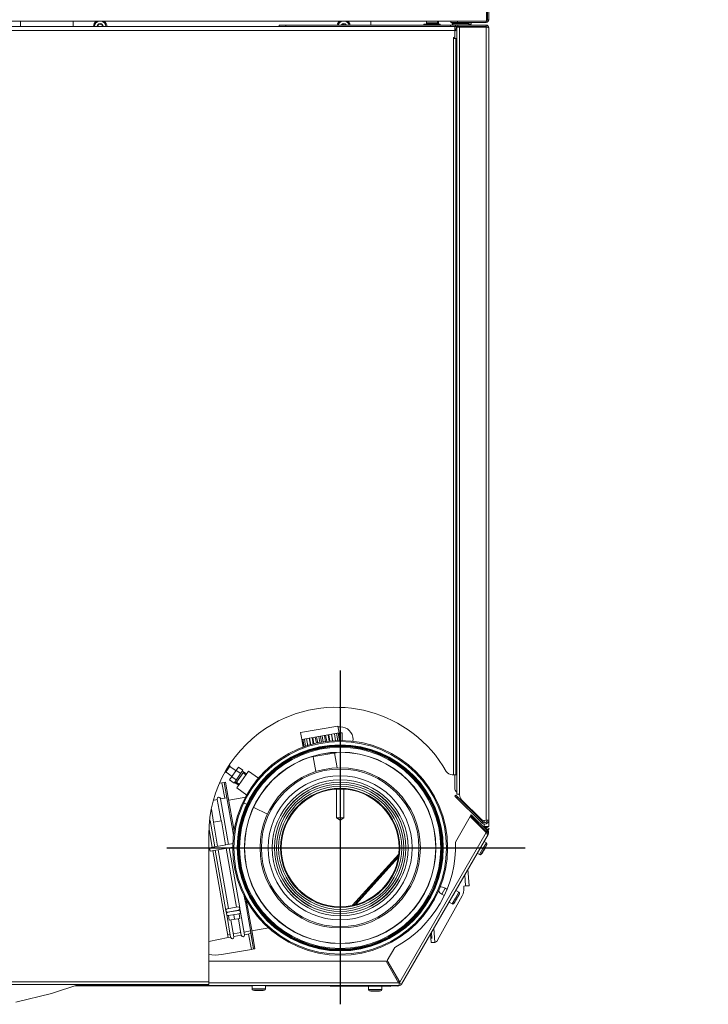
# Model space of a CAD drawing. Header units: millimetres. Extents: x -1254123 to -427507, y -785337 to -378997.
# Tile 27 of 33: x -439591 to -439156, y -472586 to -471963. Entities that reach past the tile are written whole.
import ezdxf

# ---------------------------------------------------------------- set-up
doc = ezdxf.new("R2010")
doc.units = ezdxf.units.MM
doc.header["$LTSCALE"] = 300
for name, color, linetype, lineweight in [('CERNA', 7, 'Continuous', 15), ('MODRA', 4, 'Continuous', 25), ('UT-kotle', 1, 'Continuous', 50), ('ZP-G-popis', 50, 'Continuous', 18), ('ZTI-V-popis', 151, 'Continuous', 15)]:
    doc.layers.add(name, color=color, linetype=linetype, lineweight=lineweight)
doc.layers.add('Vrstva 1', color=7, linetype='Continuous')
doc.styles.add('simplex6', font='simplex.shx', dxfattribs={"width": 0.6})

# ---------------------------------------------------------------- blocks, each defined once
blk = doc.blocks.new('CONDENSINOX_50')
at = {"layer": 'CERNA'}
for p, q in [((93.18, 524.16), (93.18, 573.34)), ((94.03, 573.34), (94.03, 524.16)), ((92.66, 523.31), (92.66, 573)), ((93.18, 524.16), (94.03, 524.16)), ((-479.56, 519.88), (72.64, 519.88)), ((-479.56, 517.31), (72.64, 517.31)), ((92.66, 523.31), (-243.61, 523.31)), ((-202.36, 519.88), (-202.36, 523.31)), ((-168.97, 523.31), (-168.97, 519.87)), ((-38.67, 519.88), (-38.67, 520.74)), ((-38.67, 520.73), (92.32, 520.73)), ((-34.38, 519.88), (-34.38, 520.74)), ((19.38, 523.31), (19.38, 520.73)), ((52.94, 521.42), (52.94, 520.74)), ((52.94, 521.42), (63.22, 521.42)), ((54.65, 523.31), (54.65, 521.42)), ((54.65, 521.57), (54.86, 521.57)), ((54.87, 521.42), (54.87, 521.76)), ((54.87, 521.76), (61.29, 521.76)), ((55.24, 521.42), (55.24, 520.74)), ((55.38, 522.28), (60.77, 522.28)), ((60.92, 521.42), (60.92, 520.74)), ((61.29, 521.42), (61.29, 521.76)), ((61.29, 521.57), (61.49, 521.57)), ((61.5, 523.31), (61.5, 521.42)), ((62.19, 521.42), (62.19, 523.31)), ((63.22, 520.73), (63.22, 521.42)), ((69.78, 520.73), (69.78, 519.87)), ((69.93, 523.31), (69.93, 522.45)), ((92.32, 522.45), (69.93, 522.45)), ((70.91, 521.42), (70.91, 522.45)), ((70.91, 521.42), (71.22, 521.42)), ((92.32, 519.88), (71.02, 519.88)), ((71.22, 520.73), (71.22, 521.6)), ((71.22, 521.6), (81.49, 521.6)), ((81.18, 522.01), (71.53, 522.01)), ((72.64, 519.88), (72.64, 517.31)), ((72.64, 517.31), (72.9, 517.31)), ((72.64, 517.31), (72.64, 513.46)), ((73.06, 520.73), (73.06, 519.87)), ((73.54, 519.88), (73.66, 519.73)), ((73.89, 518.72), (73.65, 519.76)), ((73.89, 34.01), (73.89, 519.45)), ((92.32, 519.45), (73.89, 519.45)), ((74.21, 523.31), (74.21, 522.45)), ((92.32, 523.31), (74.22, 523.31)), ((74.37, 520.73), (74.37, 519.87)), ((75.6, 519.45), (75.6, 33.57)), ((78.98, 519.45), (79.05, 519.75)), ((79.39, 519.88), (79.39, 519.46)), ((79.54, 519.45), (79.6, 519.75)), ((81.49, 520.73), (81.49, 521.6)), ((81.49, 521.42), (82.91, 521.42)), ((82.05, 520.73), (82.05, 521.42)), ((82.91, 521.42), (82.91, 522.45)), ((90.6, 519.88), (90.6, 519.46)), ((90.61, 519.88), (90.61, 519.46)), ((92.32, 522.45), (92.32, 523.31)), ((92.32, 520.73), (92.32, 519.87)), ((92.98, 519.35), (92.32, 519.46)), ((92.32, 17.46), (92.32, 519.45)), ((93.53, 519.23), (93.11, 519.33)), ((94.03, 17.6), (94.03, 519.03)), ((71.64, 512.6), (71.7, 512.43)), ((71.64, 46.24), (71.64, 512.6)), ((71.7, 512.43), (71.85, 512.3)), ((71.85, 512.3), (72.04, 512.2)), ((72.04, 512.21), (72.28, 512.18)), ((72.2, 513.03), (72.06, 513.03)), ((72.28, 512.17), (72.2, 512.17)), ((73.13, 512.17), (72.28, 512.17)), ((72.64, 512.17), (72.64, 513.02)), ((73.13, 512.17), (73.13, 46.23)), ((73.89, 512.17), (73.13, 512.17)), ((-25.03, 72.95), (-1.43, 77.11)), ((-1.43, 77.11), (-0.08, 69.52)), ((-25.03, 72.95), (-23.68, 65.35)), ((-24.2, 68.62), (-0.72, 72.76)), ((-23.33, 63.69), (-24.2, 68.62)), ((-22.83, 63.85), (-23.68, 68.71)), ((-21.85, 64.17), (-22.68, 68.88)), ((-20.43, 64.62), (-21.23, 69.15)), ((-18.77, 65.16), (-19.52, 69.44)), ((-18.65, 65.21), (-19.4, 69.46)), ((-17.03, 65.72), (-17.73, 69.76)), ((-16.57, 65.87), (-17.26, 69.84)), ((-15.03, 66.22), (-15.72, 70.11)), ((-14.23, 66.35), (-14.91, 70.26)), ((-12.87, 66.58), (-13.57, 70.49)), ((-11.77, 66.76), (-12.47, 70.68)), ((-10.66, 66.94), (-11.37, 70.89)), ((-9.31, 67.16), (-10.01, 71.12)), ((-8.51, 67.29), (-9.2, 71.27)), ((-6.96, 67.54), (-7.66, 71.53)), ((-6.48, 67.62), (-7.19, 71.62)), ((-4.79, 67.72), (-5.53, 71.92)), ((-4.67, 67.72), (-5.42, 71.93)), ((-2.9, 67.75), (-3.68, 72.24)), ((-1.41, 67.77), (-2.24, 72.49)), ((-0.38, 67.78), (-1.24, 72.67)), ((0.16, 67.79), (-0.71, 72.76)), ((-0.66, 72.77), (1.25, 72.77)), ((-0.15, 69.52), (-0.08, 69.53)), ((0, 68.64), (0, 72.76)), ((1.25, 67.8), (1.25, 72.77)), ((-23.69, 65.36), (-23.63, 65.38)), ((-17.97, 57.54), (-2.79, 60.23)), ((-15.46, 48.23), (-17.12, 57.69)), ((-1.96, 50.6), (-3.63, 60.07)), ((-72.46, 47.6), (-69.51, 51.81)), ((-70.2, 52.13), (-69.52, 51.81)), ((-64.29, 51.05), (-69.96, 42.95)), ((-69.76, 51.45), (-65.9, 48.75)), ((-64.29, 51.05), (-61.49, 49.08)), ((-72.62, 47.75), (-72.46, 47.6)), ((-72.21, 47.96), (-68.35, 45.25)), ((-68.55, 44.98), (-65.74, 43.01)), ((-61.49, 49.08), (-67.16, 40.99)), ((-60.96, 48.01), (-65.98, 40.86)), ((-65.72, 49.03), (-62.9, 47.06)), ((-65.39, 37.94), (-58.03, 48.46)), ((-61.82, 48.61), (-59.21, 46.78)), ((-61.36, 47.44), (-59.61, 46.22)), ((-58.03, 48.46), (-51.64, 44)), ((71.64, 46.24), (70.89, 46.24)), ((73.13, 46.24), (71.64, 46.24)), ((72.64, 37.14), (72.64, 46.24)), ((73.13, 46.24), (73.89, 46.24)), ((-74.8, 41.14), (-76.09, 40.91)), ((-74.8, 41.14), (-73.36, 41.39)), ((-73.09, 31.44), (-74.8, 41.14)), ((-71.66, 31.7), (-73.36, 41.39)), ((-73.34, 41.39), (-72.5, 41.53)), ((-71.63, 31.7), (-73.33, 41.39)), ((-72.5, 41.53), (-70.79, 31.83)), ((-69.96, 42.95), (-67.16, 40.99)), ((-66.84, 41.46), (-64.22, 39.63)), ((-65.57, 41.43), (-63.81, 40.21)), ((-65.39, 37.94), (-58.96, 33.44)), ((-71.66, 31.7), (-75.7, 30.98)), ((-71.66, 31.7), (-71.5, 30.85)), ((-68.13, 11.87), (-71.63, 31.7)), ((-70.79, 31.84), (-67.29, 12.03)), ((-70.49, 30.16), (-59.73, 32.06)), ((-2.35, 37.09), (-2.35, 18.9)), ((2.36, 37.07), (2.36, 18.9)), ((89.65, 15.78), (72.63, 32.8)), ((72.64, 32.8), (73.24, 33.41)), ((73.14, 35.93), (73.89, 35.18)), ((90.26, 16.39), (73.24, 33.41)), ((73.84, 31.59), (74.45, 32.2)), ((73.89, 34.01), (74.97, 34.01)), ((75.2, 33.98), (74.97, 34.01)), ((75.17, 33.9), (75.55, 33.52)), ((75.4, 33.88), (75.2, 33.98)), ((75.55, 33.74), (75.4, 33.88)), ((75.6, 33.57), (75.55, 33.74)), ((-77.73, 30.62), (-79.81, 30.26)), ((-75.35, 17.14), (-77.75, 30.7)), ((-70.62, 2.17), (-75.71, 31.06)), ((-58.46, 27.25), (-61.61, 28.73)), ((-45.91, 21.41), (-54.72, 25.51)), ((89.4, 17.85), (76.86, 30.39)), ((-80.07, 16.31), (-81.5, 24.4)), ((2.36, 18.91), (-2.35, 18.91)), ((0, 17.55), (-2.35, 18.9)), ((0, 17.55), (2.36, 18.9)), ((82.33, 19.82), (72.98, 3.63)), ((82.33, 19.82), (92.36, 9.78)), ((82.99, 20.97), (82.38, 20.36)), ((82.38, 20.36), (92.74, 10.01)), ((82.99, 20.97), (93.34, 10.62)), ((-79.39, 0.63), (-82.35, 17.38)), ((-80.24, 16.27), (-75.17, 17.17)), ((-77.53, 0.96), (-80.24, 16.27)), ((-72.48, 1.85), (-75.18, 17.17)), ((89.65, 15.78), (90.26, 16.39)), ((92.32, 17.46), (90.74, 17.35)), ((91.21, 17.39), (91.21, 15.95)), ((91.21, 15.08), (91.21, 12.75)), ((91.21, 13.56), (91.46, 13.48)), ((91.47, 13.48), (91.21, 13.48)), ((92.71, 12.06), (91.21, 12.93)), ((91.47, 13.48), (94.03, 13.48)), ((92.23, 12.34), (92.69, 13.14)), ((92.24, 12.34), (92.7, 13.14)), ((92.32, 17.46), (93.16, 17.52)), ((92.69, 13.14), (92.71, 13.14)), ((92.71, 13.14), (94.18, 12.28)), ((94.03, 17.6), (94.03, 13.48)), ((-83.18, -86.45), (-83.18, 8.46)), ((-82.89, 11.59), (-80.91, 0.37)), ((-68.16, 11.87), (-67.43, 7.74)), ((-68.13, 11.87), (-67.29, 12.03)), ((-67.42, 7.85), (-68.13, 11.88)), ((-67.05, 10.63), (-67.29, 12.03)), ((37.66, -84.93), (92.36, 9.79)), ((38.9, -86.21), (93.61, 8.54)), ((91.21, 11.54), (91.21, 10.93)), ((91.76, 10.39), (91.9, 10.66)), ((92.95, 11.01), (92.34, 10.4)), ((92.48, 9.83), (92.35, 9.79)), ((92.71, 12.06), (92.41, 11.54)), ((92.48, 9.83), (92.78, 9.22)), ((93.34, 10.61), (92.74, 10.01)), ((92.78, 9.23), (92.91, 8.96)), ((93.62, 8.55), (92.87, 8.98)), ((93.84, 9.4), (92.99, 9.4)), ((93.32, 8.25), (93.12, 8.13)), ((93.49, 8.38), (93.32, 8.25)), ((93.62, 8.55), (93.49, 8.38)), ((94.19, 12.28), (93.56, 11.21)), ((-82.6, 0.06), (-67.74, 2.68)), ((-82.6, 0.06), (-82.23, -2.05)), ((-82.23, -2.04), (-67.88, 0.49)), ((-63.53, -38.03), (-70.25, 0.07)), ((90.37, -0.52), (92.51, 3.17)), ((91.02, 4.05), (92.52, 3.18)), ((91.1, -0.94), (92.9, 2.17)), ((91.75, -0.14), (92.21, 0.66)), ((-80.54, -1.74), (-70.82, -56.83)), ((-72.31, -39.57), (-79.02, -1.48)), ((-70.58, -38.44), (-77.16, -1.16)), ((-65.53, -37.55), (-72.11, -0.26)), ((37.03, -3.98), (7.89, -36.31)), ((9.07, -36.03), (36.81, -5.21)), ((36.76, -5.51), (9.34, -35.96)), ((36.63, -6.21), (9.98, -35.8)), ((86.73, -3.36), (88.23, -4.23)), ((88.23, -4.22), (90.37, -0.52)), ((91.1, -0.94), (89.29, -4.04)), ((90.27, -2.69), (90.72, -1.9)), ((90.73, -1.9), (90.77, -1.81)), ((90.77, -1.81), (91.75, -0.15)), ((78.81, -17.08), (79.3, -24.12)), ((80.87, -13.51), (81.6, -23.96)), ((79.3, -24.12), (78.19, -24.19)), ((78.29, -25.59), (78.2, -24.2)), ((79.3, -24.12), (80.74, -24.02)), ((80.74, -24.02), (80.75, -24.02)), ((80.75, -24.02), (81.6, -23.96)), ((-60.67, -30.6), (-59.99, -34.5)), ((-56.61, -53.46), (-60.63, -30.66)), ((61.61, -58.52), (77.24, -30.33)), ((64.25, -29.23), (66.39, -25.53)), ((65.89, -30.19), (64.26, -29.24)), ((67.45, -26.14), (66.39, -25.53)), ((68.96, -34.44), (71.58, -29.9)), ((71.58, -29.9), (72.17, -28.87)), ((72.17, -28.87), (73.24, -27.01)), ((72.9, -31.76), (75.05, -28.06)), ((73.25, -27.02), (75.04, -28.06)), ((73.64, -32.19), (75.42, -29.08)), ((74.28, -31.39), (74.75, -30.6)), ((-59.96, -34.5), (-59.12, -34.34)), ((-59.41, -32.73), (-55.77, -53.31)), ((68.96, -34.44), (70.77, -35.48)), ((70.77, -35.47), (72.9, -31.77)), ((73.64, -32.19), (71.84, -35.3)), ((72.8, -33.95), (73.27, -33.15)), ((73.27, -33.15), (73.77, -32.27)), ((73.77, -32.27), (74.24, -31.47)), ((74.23, -31.47), (74.28, -31.39)), ((-71.92, -41.77), (-72.22, -40.09)), ((-69.3, -56.63), (-71.82, -42.27)), ((-71.41, -38.59), (-64.69, -37.41)), ((-71.05, -40.78), (-64.3, -39.59)), ((-71.04, -40.7), (-64.32, -39.51)), ((-70.68, -42.89), (-70.15, -45.85)), ((-63.93, -41.71), (-70.67, -42.9)), ((-70.2, -40.64), (-70.22, -40.55)), ((-67.3, -42.3), (-66.78, -45.24)), ((-65.14, -39.75), (-65.16, -39.66)), ((-63.93, -41.71), (-63.4, -44.65)), ((-63.14, -40.22), (-63.45, -38.54)), ((-60.52, -55.08), (-63.06, -40.73)), ((-63.41, -44.65), (-70.15, -45.85)), ((-67.27, -56.28), (-69.14, -45.66)), ((-62.55, -55.44), (-64.41, -44.83)), ((-71.12, -55.15), (-69.6, -54.88)), ((-67.58, -54.52), (-62.86, -53.68)), ((-67.28, -56.21), (-62.57, -55.37)), ((-60.84, -53.32), (-56.79, -52.62)), ((-60.54, -55.02), (-56.49, -54.3)), ((-56.21, -64.25), (-57.92, -54.55)), ((-56.69, -53.18), (-56.49, -54.3)), ((-54.76, -64), (-56.62, -53.45)), ((-54.78, -64), (-56.49, -54.3)), ((-55.92, -52.46), (-45.14, -50.57)), ((-55.77, -53.31), (-53.91, -63.86)), ((57.14, -54.61), (57.51, -59.98)), ((57.14, -54.64), (57.51, -59.97)), ((57.96, -57.37), (57.7, -53.64)), ((57.8, -53.47), (58.08, -57.36)), ((59.22, -51.03), (59.83, -59.79)), ((-83.18, -59.28), (-70.82, -56.83)), ((-70.82, -56.83), (-69.31, -56.55)), ((57.52, -59.98), (57.51, -59.98)), ((57.52, -59.98), (59.48, -59.83)), ((58.08, -57.36), (57.96, -57.37)), ((-75.02, -67.57), (-56.21, -64.25)), ((-56.21, -64.25), (-54.79, -63.99)), ((-54.76, -64), (-53.92, -63.86)), ((34.51, -62.99), (29.76, -71.23)), ((29.02, -71.66), (-83.18, -71.66)), ((29.02, -71.66), (36.92, -85.35)), ((37.66, -84.93), (29.76, -71.23)), ((-83.18, -84.74), (-282.03, -84.74)), ((-83.18, -86.45), (-282.03, -86.45)), ((-182.72, -92.19), (-165.44, -86.45)), ((-167.59, -87.24), (-55.79, -87.39)), ((-156.02, -87.07), (-167.28, -87.07)), ((-164.58, -87.07), (-164.58, -86.45)), ((-156.01, -86.45), (-156.01, -87.07)), ((-156.01, -87.07), (37.41, -87.07)), ((-83.18, -85.35), (36.92, -85.35)), ((-55.79, -87.23), (-51.51, -87.23)), ((-55.79, -89.31), (-55.79, -87.24)), ((-51.5, -87.23), (-47.22, -87.23)), ((-47.23, -89.31), (-47.23, -87.24)), ((35.26, -82.47), (36.01, -82.04)), ((36.41, -87.49), (36.41, -87.07)), ((36.62, -84.83), (37.12, -83.97)), ((37.42, -85.35), (36.92, -85.35)), ((37.42, -85.35), (37.66, -84.93)), ((38.9, -86.21), (37.42, -85.36)), ((37.42, -87.07), (37.42, -85.36)), ((-205.15, -97.65), (-182.72, -92.19)), ((-55.79, -89.31), (-52.9, -89.31)), ((-52.91, -90.16), (-55.09, -90.16)), ((-53.44, -90.31), (-49.57, -90.31)), ((-52.91, -89.31), (-51.5, -89.31)), ((-50.1, -90.16), (-52.91, -90.16)), ((-51.5, -89.31), (-50.1, -89.31)), ((-50.1, -89.31), (-47.23, -89.31)), ((-47.91, -90.16), (-50.1, -90.16)), ((-47.23, -87.39), (36.41, -87.49)), ((-6.41, -87.6), (-6.43, -87.6)), ((-6.4, -87.61), (-6.41, -87.61)), ((32.13, -87.66), (-6.4, -87.61)), ((17.86, -87.64), (17.86, -89.66)), ((17.86, -89.66), (26.41, -89.67)), ((25.73, -90.51), (18.54, -90.5)), ((20.2, -90.66), (24.07, -90.67)), ((26.42, -87.65), (26.42, -89.67))]:
    blk.add_line(p, q, dxfattribs=at)
for points in [[(92.32, 522.45), (93.26, 522.45), (94.03, 523.21), (94.03, 524.17)], [(92.66, 523.38), (92.97, 523.52), (93.18, 523.82), (93.18, 524.16)], [(-154.24, 523.31), (-155.38, 522.53), (-156.09, 521.26), (-156.12, 519.88)], [(-152.43, 523.31), (-154.11, 523.02), (-155.38, 521.59), (-155.43, 519.88)], [(-152.86, 521.41), (-153.4, 521.08), (-153.73, 520.51), (-153.77, 519.88)], [(-153.55, 520.07), (-153.65, 520.05), (-153.73, 519.97), (-153.76, 519.88)], [(-153.55, 520.07), (-153.11, 520.21), (-152.86, 520.66), (-152.97, 521.09)], [(-152.88, 521.38), (-152.95, 521.31), (-152.99, 521.2), (-152.97, 521.09)], [(-152.43, 521.4), (-152.56, 521.52), (-152.76, 521.51), (-152.88, 521.38)], [(-150.92, 521.46), (-151.5, 521.77), (-152.19, 521.77), (-152.75, 521.46)], [(-152.43, 521.4), (-152.1, 521.09), (-151.59, 521.09), (-151.25, 521.4)], [(-148.26, 519.88), (-148.3, 521.59), (-149.57, 523.04), (-151.27, 523.31)], [(-150.96, 521.48), (-151.06, 521.5), (-151.17, 521.47), (-151.25, 521.4)], [(-150.72, 521.09), (-150.68, 521.26), (-150.79, 521.44), (-150.96, 521.48)], [(-150.72, 521.09), (-150.84, 520.65), (-150.57, 520.21), (-150.13, 520.07)], [(-149.91, 519.88), (-149.95, 520.51), (-150.29, 521.08), (-150.82, 521.41)], [(-149.93, 519.88), (-149.97, 519.97), (-150.04, 520.04), (-150.13, 520.08)], [(-147.56, 519.88), (-147.6, 521.26), (-148.31, 522.54), (-149.45, 523.32)], [(-0.15, 523.31), (-1.04, 522.7), (-1.66, 521.8), (-1.91, 520.73)], [(1.66, 523.31), (0.29, 523.08), (-0.82, 522.08), (-1.2, 520.73)], [(1.24, 521.41), (0.98, 521.24), (0.75, 521.01), (0.59, 520.73)], [(1.21, 521.38), (1.15, 521.31), (1.11, 521.2), (1.14, 521.09)], [(1.15, 520.73), (1.16, 520.85), (1.16, 520.97), (1.14, 521.09)], [(1.66, 521.4), (1.53, 521.52), (1.34, 521.51), (1.21, 521.38)], [(3.17, 521.46), (2.6, 521.77), (1.91, 521.77), (1.35, 521.46)], [(1.66, 521.4), (2, 521.09), (2.52, 521.09), (2.84, 521.4)], [(5.71, 520.73), (5.33, 522.08), (4.21, 523.08), (2.83, 523.32)], [(3.15, 521.48), (3.03, 521.5), (2.92, 521.47), (2.85, 521.4)], [(3.38, 521.09), (3.41, 521.26), (3.31, 521.44), (3.15, 521.48)], [(3.93, 520.73), (3.77, 521.01), (3.54, 521.24), (3.27, 521.41)], [(3.38, 521.09), (3.35, 520.98), (3.35, 520.85), (3.37, 520.73)], [(6.42, 520.73), (6.18, 521.79), (5.55, 522.7), (4.66, 523.32)], [(55.38, 522.28), (55.1, 522.28), (54.87, 522.05), (54.87, 521.76)], [(61.29, 521.76), (61.29, 522.05), (61.05, 522.28), (60.77, 522.28)], [(71.53, 522.01), (71.35, 521.96), (71.22, 521.79), (71.22, 521.6)], [(73.48, 522.46), (72.83, 522.34), (72.16, 522.2), (71.53, 522.01)], [(72.76, 518.39), (72.95, 517.9), (73.36, 517.52), (73.87, 517.38)], [(73.14, 517.67), (72.97, 517.5), (72.85, 517.32), (72.77, 517.11)], [(81.18, 522.01), (80.54, 522.2), (79.89, 522.35), (79.23, 522.46)], [(81.49, 521.6), (81.49, 521.79), (81.37, 521.96), (81.19, 522.01)], [(90.28, 519.88), (90.3, 519.74), (90.35, 519.59), (90.4, 519.46)], [(92.6, 519.45), (92.28, 519.72), (91.89, 519.88), (91.47, 519.88)], [(94.03, 519.02), (94.03, 519.97), (93.26, 520.74), (92.32, 520.74)], [(93.13, 519.33), (92.99, 519.66), (92.67, 519.88), (92.32, 519.88)], [(93.11, 519.33), (93.06, 519.34), (93.02, 519.35), (92.98, 519.35)], [(72.07, 513.03), (71.83, 513.03), (71.65, 512.84), (71.65, 512.61)], [(72.2, 513.03), (72.44, 513.03), (72.63, 513.22), (72.63, 513.46)], [(8.05, 67.32), (8.11, 67.7), (8.13, 68.09), (8.13, 68.49)], [(-18.29, 57.53), (-18.18, 57.52), (-18.08, 57.53), (-17.96, 57.55)], [(-2.8, 60.22), (-2.68, 60.24), (-2.58, 60.26), (-2.49, 60.32)], [(67.17, 48.4), (67.92, 47.07), (69.34, 46.25), (70.88, 46.25)], [(92.63, 13.09), (92.67, 13.12), (92.68, 13.13), (92.68, 13.15)], [(93.84, 9.72), (93.99, 10.65), (93.54, 11.58), (92.72, 12.06)], [(92.88, 8.98), (93.06, 9.31), (93.01, 9.74), (92.73, 10.01)], [(92.99, 8.49), (92.98, 8.47), (92.97, 8.45), (92.97, 8.44)], [(93.62, 8.55), (94, 9.23), (93.88, 10.07), (93.34, 10.62)], [(34.51, -62.99), (58.99, -49.94), (73.89, -24.1), (72.97, 3.62)], [(66.39, -25.53), (65.41, -24.97), (64.28, -24.66), (63.14, -24.66)], [(62.14, -27.3), (62.7, -28.1), (63.42, -28.75), (64.26, -29.24)], [(74.75, -30.59), (75.02, -30.11), (75.25, -29.6), (75.43, -29.08)], [(75.43, -29.08), (75.56, -28.69), (75.4, -28.27), (75.05, -28.06)], [(77.24, -30.33), (78.04, -28.89), (78.4, -27.25), (78.3, -25.58)], [(70.77, -35.47), (71.13, -35.68), (71.57, -35.61), (71.84, -35.31)], [(71.84, -35.3), (72.21, -34.87), (72.52, -34.43), (72.8, -33.95)], [(59.48, -59.84), (59.59, -59.83), (59.72, -59.82), (59.83, -59.79)], [(59.83, -59.79), (60.59, -59.65), (61.23, -59.19), (61.61, -58.51)], [(-83.19, -67.43), (-80.51, -67.99), (-77.73, -68.04), (-75.02, -67.57)], [(-55.64, -87.07), (-55.72, -87.07), (-55.78, -87.14), (-55.78, -87.23)], [(-47.23, -87.23), (-47.23, -87.15), (-47.29, -87.08), (-47.37, -87.07)], [(36.41, -87.49), (36.96, -87.49), (37.48, -87.3), (37.9, -86.95)], [(37.42, -87.07), (38.03, -87.07), (38.6, -86.74), (38.89, -86.21)], [(-55.79, -89.31), (-55.79, -89.72), (-55.49, -90.07), (-55.09, -90.16)], [(-55.09, -90.16), (-54.55, -90.27), (-53.99, -90.31), (-53.44, -90.31)], [(-49.57, -90.31), (-49.01, -90.31), (-48.46, -90.27), (-47.91, -90.16)], [(-47.91, -90.16), (-47.51, -90.08), (-47.22, -89.73), (-47.22, -89.31)], [(17.86, -89.66), (17.86, -90.06), (18.15, -90.42), (18.54, -90.5)], [(18.54, -90.5), (19.1, -90.61), (19.65, -90.66), (20.19, -90.66)], [(24.08, -90.67), (24.63, -90.67), (25.18, -90.62), (25.73, -90.51)], [(25.73, -90.51), (26.12, -90.42), (26.42, -90.08), (26.42, -89.66)]]:
    blk.add_open_spline(points, degree=3, dxfattribs=at)
for points, knots in [([(73.68, 519.58), (73.39, 519.22), (73.43, 518.67), (73.8, 518.36), (73.83, 518.35), (73.85, 518.32), (73.88, 518.31)], [0, 0, 0, 0, 1, 1, 1, 2, 2, 2, 2]), ([(94.03, 519.02), (94.03, 519.08), (93.97, 519.1), (93.9, 519.14), (93.75, 519.19), (93.65, 519.21), (93.53, 519.23)], [0, 0, 0, 0, 1, 1, 1, 2, 2, 2, 2]), ([(67.17, 48.4), (45.11, 86.99), (-4.05, 100.39), (-42.65, 78.34), (-67.72, 64), (-83.18, 37.34), (-83.18, 8.47)], [0, 0, 0, 0, 1, 1, 1, 2, 2, 2, 2]), ([(8.13, 68.48), (8.13, 72.98), (4.5, 76.62), (0, 76.62), (-0.44, 76.62), (-0.89, 76.58), (-1.32, 76.51)], [0, 0, 0, 0, 1, 1, 1, 2, 2, 2, 2]), ([(67.98, -0.01), (67.98, -37.55), (37.54, -67.98), (0, -67.98), (-37.54, -67.98), (-67.97, -37.55), (-67.97, -0.01), (-67.97, 37.54), (-37.54, 67.96), (0, 67.96), (37.54, 67.96), (67.98, 37.54), (67.98, -0.01)], [0, 0, 0, 0, 1, 1, 1, 2, 2, 2, 3, 3, 3, 4, 4, 4, 4]), ([(67.3, -0.01), (67.3, -37.17), (37.17, -67.3), (0, -67.3), (-37.17, -67.3), (-67.29, -37.17), (-67.29, -0.01), (-67.29, 37.16), (-37.17, 67.29), (0, 67.29), (37.17, 67.29), (67.3, 37.16), (67.3, -0.01)], [0, 0, 0, 0, 1, 1, 1, 2, 2, 2, 3, 3, 3, 4, 4, 4, 4]), ([(65.2, -0.01), (65.2, -36.02), (36.01, -65.21), (0, -65.21), (-36, -65.21), (-65.19, -36.02), (-65.19, -0.01), (-65.19, 36), (-36, 65.19), (0, 65.19), (36.01, 65.19), (65.2, 36), (65.2, -0.01)], [0, 0, 0, 0, 1, 1, 1, 2, 2, 2, 3, 3, 3, 4, 4, 4, 4]), ([(64.85, -0.01), (64.85, -35.81), (35.81, -64.86), (0, -64.86), (-35.82, -64.86), (-64.85, -35.81), (-64.85, -0.01), (-64.85, 35.8), (-35.82, 64.85), (0, 64.85), (35.81, 64.85), (64.85, 35.8), (64.85, -0.01)], [0, 0, 0, 0, 1, 1, 1, 2, 2, 2, 3, 3, 3, 4, 4, 4, 4]), ([(64.51, -0.01), (64.51, -35.63), (35.63, -64.51), (0, -64.51), (-35.63, -64.51), (-64.5, -35.63), (-64.5, -0.01), (-64.5, 35.62), (-35.63, 64.5), (0, 64.5), (35.63, 64.5), (64.51, 35.62), (64.51, -0.01)], [0, 0, 0, 0, 1, 1, 1, 2, 2, 2, 3, 3, 3, 4, 4, 4, 4]), ([(64.21, -0.01), (64.21, -35.46), (35.46, -64.21), (0, -64.21), (-35.45, -64.21), (-64.21, -35.46), (-64.21, -0.01), (-64.21, 35.45), (-35.45, 64.2), (0, 64.2), (35.46, 64.2), (64.21, 35.45), (64.21, -0.01)], [0, 0, 0, 0, 1, 1, 1, 2, 2, 2, 3, 3, 3, 4, 4, 4, 4]), ([(63.67, -0.01), (63.67, -35.18), (35.17, -63.67), (0.01, -63.67), (-35.15, -63.67), (-63.67, -35.18), (-63.67, -0.01), (-63.67, 35.15), (-35.15, 63.66), (0.01, 63.66), (35.17, 63.66), (63.67, 35.15), (63.67, -0.01)], [0, 0, 0, 0, 1, 1, 1, 2, 2, 2, 3, 3, 3, 4, 4, 4, 4]), ([(60.59, -0.01), (60.59, -33.46), (33.47, -60.59), (0.01, -60.59), (-33.47, -60.59), (-60.59, -33.46), (-60.59, -0.01), (-60.59, 33.45), (-33.47, 60.58), (0.01, 60.58), (33.47, 60.58), (60.59, 33.45), (60.59, -0.01)], [0, 0, 0, 0, 1, 1, 1, 2, 2, 2, 3, 3, 3, 4, 4, 4, 4]), ([(60.52, -0.01), (60.52, -33.43), (33.43, -60.52), (0.01, -60.52), (-33.43, -60.52), (-60.52, -33.43), (-60.52, -0.01), (-60.52, 33.42), (-33.43, 60.51), (0.01, 60.51), (33.43, 60.51), (60.52, 33.42), (60.52, -0.01)], [0, 0, 0, 0, 1, 1, 1, 2, 2, 2, 3, 3, 3, 4, 4, 4, 4]), ([(50.73, -0.01), (50.73, -28.02), (28.02, -50.73), (0, -50.73), (-28.01, -50.73), (-50.72, -28.02), (-50.72, -0.01), (-50.72, 28), (-28.01, 50.72), (0, 50.72), (28.02, 50.72), (50.73, 28), (50.73, -0.01)], [0, 0, 0, 0, 1, 1, 1, 2, 2, 2, 3, 3, 3, 4, 4, 4, 4]), ([(49.87, -0.01), (49.87, -27.54), (27.55, -49.87), (0.01, -49.87), (-27.54, -49.87), (-49.85, -27.54), (-49.85, -0.01), (-49.85, 27.53), (-27.54, 49.86), (0.01, 49.86), (27.55, 49.86), (49.87, 27.53), (49.87, -0.01)], [0, 0, 0, 0, 1, 1, 1, 2, 2, 2, 3, 3, 3, 4, 4, 4, 4]), ([(45.59, -0.01), (45.59, -25.18), (25.18, -45.6), (0, -45.6), (-25.16, -45.6), (-45.59, -25.18), (-45.59, -0.01), (-45.59, 25.16), (-25.16, 45.59), (0, 45.59), (25.18, 45.59), (45.59, 25.16), (45.59, -0.01)], [0, 0, 0, 0, 1, 1, 1, 2, 2, 2, 3, 3, 3, 4, 4, 4, 4]), ([(43.02, -0.01), (43.02, -23.77), (23.75, -43.03), (0, -43.03), (-23.76, -43.03), (-43.02, -23.77), (-43.02, -0.01), (-43.02, 23.76), (-23.76, 43.01), (0, 43.01), (23.75, 43.01), (43.02, 23.76), (43.02, -0.01)], [0, 0, 0, 0, 1, 1, 1, 2, 2, 2, 3, 3, 3, 4, 4, 4, 4]), ([(41.62, -0.01), (41.62, -23), (22.99, -41.63), (0, -41.63), (-22.99, -41.63), (-41.62, -23), (-41.62, -0.01), (-41.62, 22.99), (-22.99, 41.62), (0, 41.62), (22.99, 41.62), (41.62, 22.99), (41.62, -0.01)], [0, 0, 0, 0, 1, 1, 1, 2, 2, 2, 3, 3, 3, 4, 4, 4, 4]), ([(41.57, -0.01), (41.57, -22.96), (22.96, -41.57), (0, -41.57), (-22.95, -41.57), (-41.56, -22.96), (-41.56, -0.01), (-41.56, 22.94), (-22.95, 41.56), (0, 41.56), (22.96, 41.56), (41.57, 22.94), (41.57, -0.01)], [0, 0, 0, 0, 1, 1, 1, 2, 2, 2, 3, 3, 3, 4, 4, 4, 4]), ([(40.24, -0.01), (40.24, -22.23), (22.23, -40.25), (0, -40.25), (-22.22, -40.25), (-40.23, -22.23), (-40.23, -0.01), (-40.23, 22.22), (-22.22, 40.23), (0, 40.23), (22.23, 40.23), (40.24, 22.22), (40.24, -0.01)], [0, 0, 0, 0, 1, 1, 1, 2, 2, 2, 3, 3, 3, 4, 4, 4, 4]), ([(38.96, -0.01), (38.96, -21.53), (21.52, -38.96), (0.01, -38.96), (-21.52, -38.96), (-38.95, -21.53), (-38.95, -0.01), (-38.95, 21.52), (-21.52, 38.95), (0.01, 38.95), (21.52, 38.95), (38.96, 21.52), (38.96, -0.01)], [0, 0, 0, 0, 1, 1, 1, 2, 2, 2, 3, 3, 3, 4, 4, 4, 4]), ([(37.67, -0.01), (37.67, -20.8), (20.8, -37.68), (-0.01, -37.68), (-20.81, -37.68), (-37.67, -20.8), (-37.67, -0.01), (-37.67, 20.79), (-20.81, 37.67), (-0.01, 37.67), (20.8, 37.67), (37.67, 20.79), (37.67, -0.01)], [0, 0, 0, 0, 1, 1, 1, 2, 2, 2, 3, 3, 3, 4, 4, 4, 4]), ([(-75.73, 31.15), (-75.84, 31.71), (-76.36, 32.08), (-76.92, 31.98), (-77.49, 31.89), (-77.86, 31.35), (-77.75, 30.79)], [0, 0, 0, 0, 1, 1, 1, 2, 2, 2, 2]), ([(37.25, -0.01), (37.25, -20.58), (20.57, -37.25), (0, -37.25), (-20.56, -37.25), (-37.24, -20.58), (-37.24, -0.01), (-37.24, 20.56), (-20.56, 37.24), (0, 37.24), (20.57, 37.24), (37.25, 20.56), (37.25, -0.01)], [0, 0, 0, 0, 1, 1, 1, 2, 2, 2, 3, 3, 3, 4, 4, 4, 4]), ([(91.21, 13.11), (91.52, 13.07), (91.78, 13.01), (92.11, 12.99), (92.29, 12.97), (92.5, 12.97), (92.63, 13.08)], [0, 0, 0, 0, 1, 1, 1, 2, 2, 2, 2]), ([(92.91, 8.96), (92.93, 8.91), (92.95, 8.85), (92.96, 8.79), (92.98, 8.75), (92.99, 8.7), (93, 8.65)], [0, 0, 0, 0, 1, 1, 1, 2, 2, 2, 2]), ([(93, 8.64), (93, 8.64), (93, 8.56), (93, 8.56), (93, 8.53), (93, 8.5), (92.99, 8.49)], [0, 0, 0, 0, 1, 1, 1, 2, 2, 2, 2]), ([(-64.32, -39.52), (-63.73, -39.41), (-63.35, -38.86), (-63.45, -38.27), (-63.55, -37.68), (-64.11, -37.3), (-64.69, -37.4)], [0, 0, 0, 0, 1, 1, 1, 2, 2, 2, 2]), ([(-71.44, -38.6), (-72.02, -38.7), (-72.4, -39.25), (-72.31, -39.84), (-72.19, -40.41), (-71.64, -40.8), (-71.07, -40.71)], [0, 0, 0, 0, 1, 1, 1, 2, 2, 2, 2]), ([(-71.05, -40.78), (-71.63, -40.9), (-72.01, -41.44), (-71.92, -42.02), (-71.81, -42.62), (-71.25, -43), (-70.68, -42.9)], [0, 0, 0, 0, 1, 1, 1, 2, 2, 2, 2]), ([(-63.93, -41.71), (-63.34, -41.6), (-62.96, -41.05), (-63.06, -40.46), (-63.16, -39.89), (-63.72, -39.5), (-64.3, -39.59)], [0, 0, 0, 0, 1, 1, 1, 2, 2, 2, 2]), ([(-62.53, -55.54), (-62.44, -56.1), (-61.9, -56.48), (-61.34, -56.38), (-60.77, -56.28), (-60.4, -55.75), (-60.52, -55.18)], [0, 0, 0, 0, 1, 1, 1, 2, 2, 2, 2]), ([(-69.28, -56.73), (-69.18, -57.29), (-68.65, -57.67), (-68.09, -57.56), (-67.52, -57.47), (-67.15, -56.94), (-67.25, -56.37)], [0, 0, 0, 0, 1, 1, 1, 2, 2, 2, 2])]:
    blk.add_open_spline(points, degree=3, knots=knots, dxfattribs=at)
at = {"layer": 'MODRA'}
for p, q in [((0, 112.28), (0, -99.04)), ((-109.77, 0), (116.95, 0))]:
    blk.add_line(p, q, dxfattribs=at)
at = {"layer": 'Vrstva 1', "color": 7, "lineweight": 9, "true_color": 0xffffff}
for points in [[(72.64, 37.14), (72.64, 36.68), (72.8, 36.25), (73.14, 35.93)], [(75.6, 33.57), (75.56, 32.37), (76.01, 31.23), (76.85, 30.4)], [(89.4, 17.85), (89.75, 17.5), (90.25, 17.31), (90.74, 17.35)], [(93.9, 17.56), (93.94, 17.56), (93.96, 17.57), (94, 17.58)], [(92.21, 0.66), (92.49, 1.14), (92.71, 1.64), (92.89, 2.17)], [(92.89, 2.17), (93.03, 2.55), (92.87, 2.97), (92.51, 3.18)], [(88.23, -4.22), (88.57, -4.43), (89.03, -4.36), (89.29, -4.05)], [(89.29, -4.04), (89.65, -3.63), (89.98, -3.17), (90.27, -2.7)]]:
    blk.add_open_spline(points, degree=3, dxfattribs=at)
for points in [[(89.65, 15.78), (90.65, 14.78), (92.27, 14.78), (93.27, 15.78), (93.76, 16.27), (94.03, 16.92), (94.03, 17.6)], [(90.26, 16.39), (90.92, 15.71), (92.01, 15.71), (92.68, 16.39), (92.98, 16.69), (93.15, 17.08), (93.17, 17.51)], [(93.17, 17.51), (93.31, 17.52), (93.46, 17.53), (93.61, 17.54), (93.7, 17.55), (93.8, 17.56), (93.9, 17.56)]]:
    blk.add_open_spline(points, degree=3, knots=[0, 0, 0, 0, 1, 1, 1, 2, 2, 2, 2], dxfattribs=at)

msp = doc.modelspace()

# ---------------------------------------------------------------- texts
at = {"layer": 'ZTI-V-popis', "insert": (-440701.1, -470592.85), "char_height": 100, "width": 3335.2857, "attachment_point": 1, "line_spacing_factor": 0.96, "style": 'simplex6', "bg_fill": 3, "box_fill_scale": 1.1, "bg_fill_color": 256, "bg_fill_transparency": 13394764}
msp.add_mtext('ZÁSOBNÍKOVÉ OHŘÍVAČE TUV NAPOJENY PŘES UZAVÍRACÍ ARMATURY TAK, ABY JE BYLO MOŽNÉ V PŘÍPADĚ POTŘEBY ODPOJIT. NA VSTUPU STUDENÉ VODY BUDE MEZI UZÁVĚR A ZÁSOBNÍK OSAZEN POJIŠŤOVACÍ VENTIL. {\\LU UZÁVĚRŮ NA CIRKULACI BUDE VÝSTRAŽNÝ NÁPIS:} \\P{\\fArial|b0|i0|c238|p34;\\H1.05x;"PŘI UZAVŘENÍ OBOU UZÁVĚRŮ ODPOJIT CIRKULAČNÍ ČERPADLO" \\P}PŘÍVODNÍ POTRUBÍ PRO NAPOJENÍ TUV A SV V PROFILU DN40, VLASTNÍ NAPOJENÍ ZÁSOBNÍKU PŘES REDUKCI V PROFILU DLE VÝROBCE ref: 1") ', dxfattribs=at)

# ---------------------------------------------------------------- next in the draw order: texts
at = {"layer": 'ZP-G-popis', "insert": (-439952.15, -470641.39), "char_height": 100, "width": 3003.8541, "attachment_point": 1, "line_spacing_factor": 0.96, "style": 'simplex6', "bg_fill": 3, "box_fill_scale": 1.1, "bg_fill_color": 256, "bg_fill_transparency": 13394764}
msp.add_mtext('\\A1;{\\Fsimplex8|c238;BUDE OVĚŘEN STAV POTRUBÍ A STAV A FUNKČNOST ARMATUR PŘED NAPOJENÍM NOVÝCH KOTLŮ, S OHLEDEM NA JINÉ ROZMĚRY SE PŘEDPOKLÁDÁ ZÁSAH A ÚPRAVY NA POTRUBÍ PŘED KOTLI. VLASTNÍ PŘIPOJOVACÍ POTRUBÍ A UZÁVĚR PŘED KOTLEM BUDOU V PROFILU \\H0.7x;\\S1#2;\\H1.42857x;" (DLE TYPU KOTLE). ZPŮSOB A MÍSTO NAPOJENÍ UPŘESNĚNY NA STAVBĚ DLE OSAZENÍ KOTLE. BUDE OSAZEN 2x KOTEL DO 50kW. SPOTŘEBA max. 2x 5,5m\\H0.7x;\\S3^ ;\\H1.42857x;/h}', dxfattribs=at)

# ---------------------------------------------------------------- next in the draw order: block references
at = {"layer": 'UT-kotle', "ltscale": 10}
msp.add_blockref('CONDENSINOX_50', (-439388.7, -472487.18, 0.5), dxfattribs=at)

doc.saveas('drawing.dxf')
